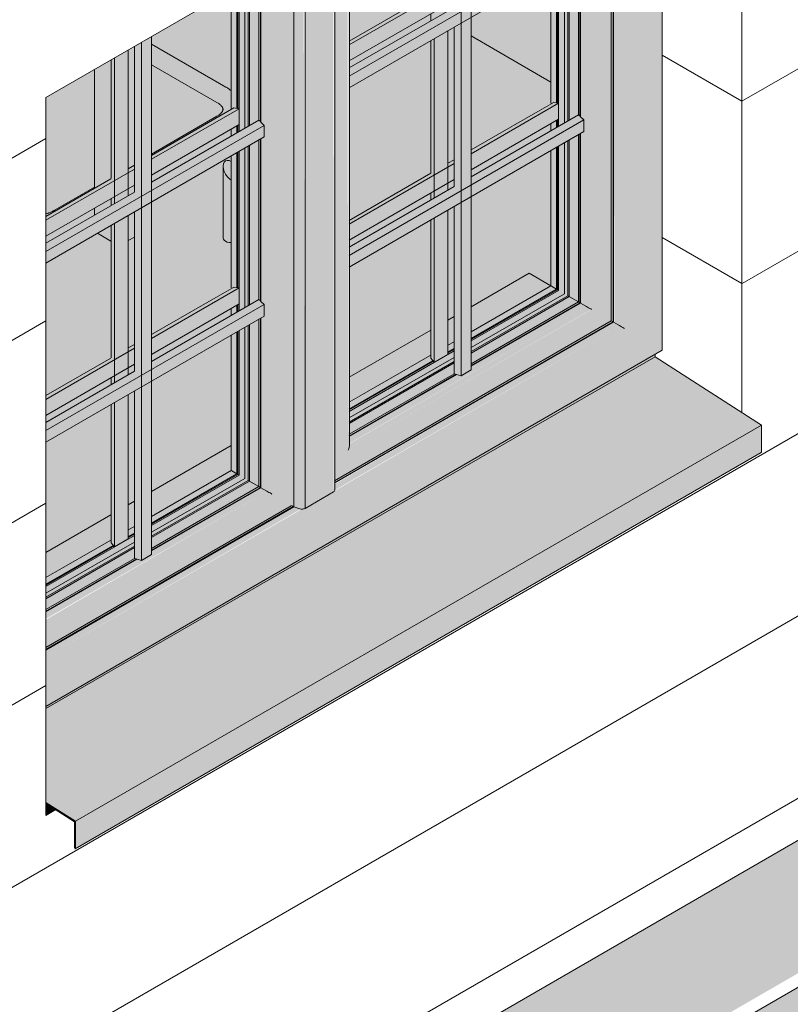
# Model space of a CAD drawing. Header units: centimetres. Extents: x 376 to 6517, y 1901 to 66534.
# Tile 28 of 115: x 6215 to 6325, y 53010 to 53150. Entities that reach past the tile are written whole.
import ezdxf

# ---------------------------------------------------------------- set-up
doc = ezdxf.new("R2010")
doc.units = ezdxf.units.CM
for name, color, linetype, lineweight in [('A-FLOR', 7, 'Continuous', 5), ('A-FLOR-PATT', 7, 'Continuous', 5), ('A-GLAZ', 7, 'Continuous', 5), ('A-WALL', 7, 'Continuous', 35), ('A-WALL-PATT', 7, 'Continuous', 35), ('I-FURN', 7, 'Continuous', 5)]:
    doc.layers.add(name, color=color, linetype=linetype, lineweight=lineweight)

# ---------------------------------------------------------------- blocks, each defined once
blk = doc.blocks.new('ZZZ Meb Krzesło zwykłe ___FK_v04_0 - przykład-7073046-_3D_')
at = {"layer": 'I-FURN', "color": 250, "true_color": 0x353c40}
for p, q in [((-902.48, 53140.57), (-913.05, 53146.68)), ((-913.05, 53143.74), (-903.75, 53138.37)), ((-903.75, 53136.42), (-913.05, 53131.05)), ((-921.19, 53126.36), (-927.12, 53122.93)), ((-927.17, 53122.87), (-926.93, 53122.97)), ((-926.75, 53122.97), (-926.88, 53122.99))]:
    blk.add_line(p, q, dxfattribs=at)
for points in [[(-901.69, 53140.02, 0), (-901.85, 53140.15, 0), (-902.02, 53140.28, 0), (-902.19, 53140.39, 0), (-902.36, 53140.5, 0), (-902.48, 53140.57, 0)], [(-902.89, 53137.4, 0), (-902.89, 53137.43, 0), (-902.9, 53137.46, 0), (-902.9, 53137.49, 0), (-902.91, 53137.52, 0), (-902.92, 53137.56, 0), (-902.94, 53137.6, 0), (-902.96, 53137.64, 0), (-902.98, 53137.69, 0), (-903.01, 53137.74, 0), (-903.05, 53137.79, 0), (-903.09, 53137.84, 0), (-903.14, 53137.9, 0), (-903.2, 53137.96, 0), (-903.26, 53138.02, 0), (-903.33, 53138.08, 0), (-903.41, 53138.15, 0), (-903.49, 53138.21, 0), (-903.58, 53138.27, 0), (-903.68, 53138.33, 0), (-903.75, 53138.37, 0)], [(-902.89, 53137.4, 0), (-902.89, 53137.37, 0), (-902.9, 53137.34, 0), (-902.9, 53137.31, 0), (-902.91, 53137.27, 0), (-902.92, 53137.24, 0), (-902.94, 53137.2, 0), (-902.96, 53137.15, 0), (-902.98, 53137.11, 0), (-903.01, 53137.06, 0), (-903.05, 53137.01, 0), (-903.09, 53136.95, 0), (-903.14, 53136.89, 0), (-903.2, 53136.83, 0), (-903.26, 53136.77, 0), (-903.33, 53136.71, 0), (-903.41, 53136.65, 0), (-903.49, 53136.59, 0), (-903.58, 53136.52, 0), (-903.68, 53136.46, 0), (-903.75, 53136.42, 0)], [(-928.08, 53122.6, 0), (-928.02, 53122.6, 0), (-927.96, 53122.6, 0), (-927.89, 53122.61, 0), (-927.81, 53122.63, 0), (-927.73, 53122.65, 0), (-927.65, 53122.67, 0), (-927.56, 53122.7, 0), (-927.47, 53122.74, 0), (-927.37, 53122.78, 0), (-927.27, 53122.82, 0), (-927.17, 53122.88, 0), (-927.1, 53122.92, 0)], [(-926.91, 53122.99, 0), (-927.05, 53122.96, 0), (-927.12, 53122.93, 0)]]:
    blk.add_polyline3d(points, dxfattribs=at)
blk = doc.blocks.new('Meb Stół prosty ___FK_04_1 - Stół prosty 2-9214470-_3D_')
at = {"layer": 'I-FURN', "color": 250, "true_color": 0x353c40}
for p, q in [((-921.19, 53126.16), (-921.19, 53143.06)), ((-921.19, 53122.35), (-921.19, 53123.35)), ((-918.85, 53118.68), (-920.75, 53119.78)), ((-916.36, 53118.74), (-915.49, 53119.24))]:
    blk.add_line(p, q, dxfattribs=at)
blk = doc.blocks.new('Windows_S9000-Double-Vent-Window-with-Sashbars - O3 Windows_S9000-Double-Vent-Window-with-Sashbars 2-9090698-_3D_')
at = {"layer": 'A-GLAZ', "true_color": 0x383e42}
for points in [[(-928.08, 53052.52), (-840.4, 53103.15), (-840.4, 53189.7), (-845.75, 53186.61), (-845.75, 53106.24), (-928.08, 53058.7), (-928.08, 53053.19)], [(-846.48, 53106.65), (-846.48, 53186.19), (-847.33, 53185.7), (-847.22, 53107.08), (-846.67, 53106.76)], [(-845.75, 53106.24), (-845.75, 53182.11), (-845.75, 53186.61), (-846.48, 53186.19), (-846.48, 53106.65), (-845.88, 53106.31)], [(-886.99, 53084.62), (-847.65, 53107.33), (-847.65, 53185.51), (-850.46, 53183.89), (-850.49, 53108.93), (-885.08, 53088.96), (-885.19, 53163.84), (-886.99, 53162.8), (-886.99, 53085.07)], [(-847.4, 53107.19), (-847.4, 53185.65), (-847.65, 53185.51), (-847.65, 53107.33)], [(-851.18, 53109.37), (-851.18, 53183.47), (-852.03, 53182.95), (-852.03, 53161.82), (-851.58, 53161.37), (-851.64, 53159.69), (-852.03, 53159.46), (-852.03, 53136.35), (-851.58, 53135.9), (-851.58, 53134.25), (-852.03, 53133.98), (-852.03, 53109.86), (-851.43, 53109.52)], [(-850.46, 53108.95), (-850.46, 53181.47), (-850.49, 53183.87), (-851.18, 53183.47), (-851.18, 53109.37), (-850.49, 53108.97)], [(-885.08, 53088.96), (-884.91, 53089.55), (-884.99, 53163.96), (-885.08, 53163.9), (-885.08, 53089.1)], [(-891.22, 53080.67), (-887.17, 53083.08), (-887.25, 53162.65), (-891.22, 53160.36), (-891.22, 53080.74)], [(-887.17, 53083.01), (-886.99, 53083.26), (-887.07, 53162.75), (-887.17, 53162.7), (-887.17, 53083.08)], [(-884.91, 53140.48), (-851.58, 53159.72), (-851.58, 53161.37), (-884.91, 53142.13), (-884.91, 53141.25)], [(-928.08, 53060.89), (-893.12, 53081.08), (-893.12, 53159.26), (-895.92, 53157.64), (-895.92, 53082.7), (-928.08, 53064.13), (-928.08, 53061.34)], [(-892.81, 53080.9), (-892.81, 53159.44), (-893.12, 53159.26), (-893.12, 53081.08), (-892.87, 53080.94)], [(-891.94, 53080.61), (-891.94, 53159.94), (-892.81, 53159.44), (-892.8, 53080.9), (-891.96, 53080.62)], [(-891.7, 53080.57), (-891.22, 53080.67), (-891.43, 53160.24), (-891.94, 53159.94), (-891.94, 53080.61), (-891.71, 53080.57)], [(-896.65, 53083.12), (-896.65, 53157.22), (-897.5, 53156.73), (-897.5, 53135.57), (-897.04, 53135.12), (-897.04, 53133.47), (-897.5, 53133.21), (-897.5, 53110.1), (-897.04, 53109.65), (-897.04, 53108), (-897.5, 53107.73), (-897.5, 53083.61), (-896.65, 53083.12)], [(-895.92, 53082.7), (-895.92, 53151.46), (-895.92, 53157.64), (-896.65, 53157.22), (-896.65, 53083.12), (-896.05, 53082.77)], [(-884.91, 53115), (-851.58, 53134.25), (-851.58, 53135.9), (-884.91, 53116.66), (-884.91, 53115.72)], [(-928.08, 53115.55), (-897.04, 53133.47), (-897.04, 53135.12), (-928.08, 53117.2), (-928.08, 53115.72)], [(-928.08, 53090.07), (-897.04, 53108), (-897.04, 53109.65), (-928.08, 53091.73), (-928.08, 53090.44)], [(-885.08, 53088.96), (-850.49, 53108.97), (-851.18, 53109.37), (-884.91, 53089.85), (-884.99, 53089.16)], [(-884.91, 53089.9), (-851.18, 53109.37), (-852.03, 53109.86), (-867.58, 53100.88), (-867.58, 53100.36), (-869.01, 53099.53), (-869.63, 53099.7), (-884.91, 53090.88), (-884.91, 53090.18)], [(-928.08, 53058.7), (-845.75, 53106.24), (-846.48, 53106.65), (-887.01, 53083.16), (-887.17, 53083.01), (-891.56, 53080.57), (-891.7, 53080.55), (-928.08, 53059.54), (-928.08, 53058.71)], [(-928.08, 53064.97), (-896.65, 53083.12), (-897.5, 53083.61), (-913.05, 53074.63), (-913.05, 53074.11), (-914.48, 53073.28), (-915.1, 53073.45), (-928.08, 53065.95), (-928.08, 53065.26)], [(-928.08, 53064.13), (-895.92, 53082.7), (-896.65, 53083.12), (-928.08, 53064.85), (-928.08, 53064.14)]]:
    blk.add_hatch(color=250, dxfattribs=at).paths.add_polyline_path(points)
h = blk.add_hatch(color=250, dxfattribs=at)
h.paths.add_polyline_path([(-852.11, 53109.9), (-852.11, 53133.94), (-852.32, 53133.82), (-852.32, 53110.03)])
h.paths.add_polyline_path([(-852.11, 53136.42), (-852.11, 53159.41), (-852.32, 53159.29), (-852.32, 53136.63)])
h.paths.add_polyline_path([(-852.11, 53161.9), (-852.11, 53182.94), (-852.32, 53182.82), (-852.32, 53162.11)])
at = {"layer": 'A-GLAZ', "true_color": 0xd7f2ff, "transparency": 33554496}
h = blk.add_hatch(color=7, dxfattribs=at)
h.paths.add_polyline_path([(-884.91, 53091.21), (-870.02, 53099.81), (-870.02, 53104.36), (-870.89, 53103.86), (-870.89, 53123.09), (-873.33, 53121.69), (-873.33, 53102.45), (-884.91, 53095.67), (-884.91, 53091.99)])
h.paths.add_polyline_path([(-867.58, 53101.21), (-852.32, 53110.03), (-852.32, 53133.82), (-856.26, 53131.54), (-856.34, 53112.26), (-867.58, 53105.68), (-867.58, 53101.99)])
h.paths.add_polyline_path([(-884.91, 53118.82), (-873.33, 53125.51), (-873.33, 53124.5), (-870.89, 53125.91), (-870.89, 53126.91), (-870.02, 53127.42), (-870.02, 53130.23), (-870.89, 53129.73), (-870.89, 53148.57), (-873.33, 53147.16), (-873.33, 53128.32), (-884.91, 53121.64), (-884.91, 53120.82)])
h.paths.add_polyline_path([(-867.58, 53128.82), (-856.26, 53135.36), (-856.18, 53134.4), (-852.32, 53136.63), (-852.32, 53159.29), (-856.26, 53157.01), (-856.26, 53138.17), (-867.58, 53131.64), (-867.58, 53131.08)])
h.paths.add_polyline_path([(-884.91, 53144.3), (-873.33, 53150.98), (-873.33, 53149.98), (-870.89, 53151.38), (-870.89, 53152.39), (-870.02, 53152.89), (-870.02, 53155.7), (-870.89, 53155.2), (-871, 53172.03), (-873.33, 53170.69), (-873.33, 53153.8), (-884.91, 53147.11), (-884.91, 53146.36)])
h.paths.add_polyline_path([(-867.58, 53154.3), (-856.26, 53160.83), (-856.18, 53159.87), (-852.32, 53162.11), (-852.32, 53182.82), (-856.26, 53180.54), (-856.26, 53163.65), (-867.58, 53157.11), (-867.58, 53155.19)])
h = blk.add_hatch(color=7, dxfattribs=at)
h.paths.add_polyline_path([(-856.26, 53141.29), (-856.26, 53157.01), (-867.58, 53150.48), (-867.58, 53147.83), (-857.33, 53141.9)])
h.paths.add_polyline_path([(-870.89, 53151.38), (-870.02, 53151.89), (-870.02, 53152.89), (-870.89, 53152.39)])
h.paths.add_polyline_path([(-875.63, 53152.47), (-873.33, 53153.8), (-873.33, 53170.69), (-884.91, 53163.95), (-884.91, 53157.83), (-877.83, 53153.74)])
h.paths.add_polyline_path([(-867.58, 53153.29), (-856.26, 53159.83), (-856.26, 53160.83), (-867.58, 53154.3), (-867.58, 53153.95)])
h.paths.add_polyline_path([(-870.89, 53155.2), (-870.02, 53155.7), (-870.02, 53172.6), (-870.89, 53172.09), (-870.89, 53155.86)])
h.paths.add_polyline_path([(-867.58, 53157.11), (-856.26, 53163.74), (-856.26, 53180.54), (-867.58, 53174), (-867.58, 53159.26)])
at = {"layer": 'A-GLAZ', "true_color": 0x383e42}
h = blk.add_hatch(color=250, dxfattribs=at)
h.paths.add_polyline_path([(-869.01, 53099.53), (-869.01, 53124.18), (-870.02, 53123.6), (-870.02, 53099.81), (-869.39, 53099.63)])
h.paths.add_polyline_path([(-869.01, 53125.83), (-869.01, 53149.65), (-870.02, 53149.07), (-870.02, 53126.41)])
h.paths.add_polyline_path([(-869.01, 53151.31), (-869.01, 53173.18), (-870.02, 53172.6), (-870.02, 53151.89)])
h = blk.add_hatch(color=250, dxfattribs=at)
h.paths.add_polyline_path([(-869.01, 53099.53), (-867.58, 53100.39), (-867.58, 53125), (-869.01, 53124.18), (-869.01, 53099.85)])
h.paths.add_polyline_path([(-869.01, 53125.83), (-867.58, 53126.66), (-867.58, 53150.48), (-869.01, 53149.65), (-869.01, 53126.99)])
h.paths.add_polyline_path([(-869.01, 53151.31), (-867.58, 53152.13), (-867.58, 53174), (-869.01, 53173.06), (-869.01, 53152.47)])
h = blk.add_hatch(color=250, dxfattribs=at)
h.paths.add_polyline_path([(-884.91, 53142.13), (-869.01, 53151.31), (-870.02, 53151.89), (-884.91, 53143.29), (-884.91, 53142.17)])
h.paths.add_polyline_path([(-867.58, 53152.13), (-851.58, 53161.37), (-852.39, 53162.06), (-867.58, 53153.29)])
at = {"layer": 'A-GLAZ', "true_color": 0xd7f2ff, "transparency": 33554496}
h = blk.add_hatch(color=7, dxfattribs=at)
h.paths.add_polyline_path([(-884.91, 53095.77), (-873.33, 53102.45), (-873.33, 53121.69), (-884.91, 53114.94), (-884.91, 53099.34)])
h.paths.add_polyline_path([(-870.89, 53103.86), (-870.02, 53104.36), (-870.02, 53123.6), (-870.89, 53123.09), (-870.89, 53105.5)])
h.paths.add_polyline_path([(-867.58, 53105.77), (-856.26, 53112.3), (-856.26, 53131.54), (-867.58, 53125), (-867.58, 53109.34)])
h.paths.add_polyline_path([(-884.91, 53117.82), (-873.33, 53124.5), (-873.33, 53125.51), (-884.91, 53118.82)])
h.paths.add_polyline_path([(-884.91, 53121.64), (-873.33, 53128.32), (-873.33, 53147.16), (-884.91, 53140.41), (-884.91, 53125.93)])
h.paths.add_polyline_path([(-870.89, 53125.91), (-870.02, 53126.41), (-870.02, 53127.42), (-870.89, 53126.91)])
h.paths.add_polyline_path([(-867.58, 53127.82), (-856.26, 53134.35), (-856.26, 53135.36), (-867.58, 53128.82)])
h.paths.add_polyline_path([(-870.89, 53129.73), (-870.02, 53130.23), (-870.02, 53149.07), (-870.89, 53148.57), (-870.89, 53135.9)])
h.paths.add_polyline_path([(-867.58, 53131.64), (-856.26, 53138.26), (-856.26, 53141.29), (-867.58, 53147.83), (-867.58, 53135.9)])
h.paths.add_polyline_path([(-884.91, 53143.29), (-873.33, 53149.98), (-873.33, 53150.98), (-884.91, 53144.3)])
h.paths.add_polyline_path([(-884.91, 53147.11), (-875.63, 53152.47), (-884.91, 53157.83), (-884.91, 53151.46)])
h = blk.add_hatch(color=7, dxfattribs=at)
h.paths.add_polyline_path([(-928.08, 53066.28), (-915.49, 53073.56), (-915.49, 53078.11), (-916.36, 53077.61), (-916.36, 53096.84), (-918.79, 53095.44), (-918.85, 53076.17), (-928.08, 53070.75), (-928.08, 53066.3)])
h.paths.add_polyline_path([(-913.05, 53074.96), (-897.79, 53083.78), (-897.79, 53107.57), (-901.73, 53105.29), (-901.81, 53086.01), (-913.05, 53079.43), (-913.05, 53075.74)])
h.paths.add_polyline_path([(-928.08, 53093.89), (-918.79, 53099.26), (-918.79, 53098.25), (-916.36, 53099.66), (-916.36, 53100.66), (-915.49, 53101.17), (-915.49, 53103.98), (-916.36, 53103.48), (-916.37, 53122.31), (-918.79, 53120.82), (-918.85, 53102.04), (-928.08, 53096.71), (-928.08, 53096.15)])
h.paths.add_polyline_path([(-913.05, 53102.57), (-901.73, 53109.11), (-901.65, 53108.15), (-897.79, 53110.38), (-897.79, 53133.04), (-901.73, 53130.76), (-901.73, 53130), (-902.28, 53130.14), (-902.71, 53129.9), (-902.86, 53129.33), (-902.82, 53118.94), (-902.52, 53118.64), (-902.01, 53118.47), (-901.73, 53118.45), (-901.73, 53111.92), (-913.05, 53105.39), (-913.05, 53104.83)])
h.paths.add_polyline_path([(-928.08, 53119.37), (-918.79, 53124.73), (-918.79, 53123.73), (-916.36, 53125.13), (-916.36, 53126.14), (-915.49, 53126.64), (-915.49, 53129.45), (-916.36, 53129.04), (-916.45, 53145.79), (-918.79, 53144.44), (-918.85, 53127.51), (-928.08, 53122.18), (-928.08, 53120.82)])
h.paths.add_polyline_path([(-913.05, 53128.05), (-901.73, 53134.58), (-901.65, 53133.62), (-897.79, 53135.86), (-897.79, 53156.57), (-901.73, 53154.29), (-901.73, 53137.4), (-913.05, 53130.86), (-913.05, 53130.31)])
at = {"layer": 'A-GLAZ', "true_color": 0x383e42}
h = blk.add_hatch(color=250, dxfattribs=at)
h.paths.add_polyline_path([(-897.57, 53083.65), (-897.57, 53107.69), (-897.79, 53107.57), (-897.79, 53083.78)])
h.paths.add_polyline_path([(-897.57, 53110.17), (-897.57, 53133.16), (-897.79, 53133.04), (-897.79, 53110.38)])
h.paths.add_polyline_path([(-897.57, 53135.65), (-897.57, 53156.69), (-897.79, 53156.57), (-897.79, 53135.86)])
at = {"layer": 'A-GLAZ', "true_color": 0xd7f2ff, "transparency": 33554496}
h = blk.add_hatch(color=7, dxfattribs=at)
h.paths.add_polyline_path([(-928.08, 53070.84), (-918.79, 53076.2), (-918.85, 53095.41), (-928.08, 53090.07), (-928.08, 53074.41)])
h.paths.add_polyline_path([(-916.36, 53077.61), (-915.49, 53078.11), (-915.49, 53097.35), (-916.36, 53096.84), (-916.36, 53079.97)])
h.paths.add_polyline_path([(-913.05, 53079.52), (-901.73, 53086.05), (-901.73, 53105.29), (-913.05, 53098.75), (-913.05, 53079.97)])
h.paths.add_polyline_path([(-928.08, 53092.89), (-918.79, 53098.25), (-918.85, 53099.23), (-928.08, 53093.89)])
h.paths.add_polyline_path([(-928.08, 53096.71), (-918.79, 53102.07), (-918.85, 53118.68), (-920.75, 53119.78), (-928.08, 53115.55), (-928.08, 53100.39)])
h.paths.add_polyline_path([(-916.36, 53099.66), (-915.49, 53100.16), (-915.49, 53101.17), (-916.36, 53100.66), (-916.36, 53100.39)])
h.paths.add_polyline_path([(-913.05, 53101.57), (-901.73, 53108.1), (-901.73, 53109.11), (-913.05, 53102.57)])
h.paths.add_polyline_path([(-916.36, 53103.48), (-915.49, 53103.98), (-915.49, 53119.24), (-916.36, 53118.74), (-916.36, 53109.65)])
h.paths.add_polyline_path([(-913.05, 53105.39), (-901.73, 53112.01), (-901.73, 53118.45), (-902.28, 53118.53), (-902.71, 53118.78), (-902.86, 53119.11), (-902.82, 53129.65), (-902.52, 53130.07), (-902.01, 53130.12), (-901.73, 53130.12), (-901.73, 53130.76), (-913.05, 53124.23), (-913.05, 53109.65)])
h.paths.add_polyline_path([(-928.08, 53118.36), (-921.19, 53122.35), (-921.19, 53123.35), (-928.08, 53119.37)])
h.paths.add_polyline_path([(-927.93, 53122.56), (-926.86, 53123.07), (-921.19, 53126.35), (-921.19, 53143.06), (-928.08, 53139.07), (-928.08, 53122.65)])
h.paths.add_polyline_path([(-913.05, 53127.04), (-901.73, 53133.58), (-901.73, 53134.58), (-913.05, 53128.05)])
h.paths.add_polyline_path([(-913.05, 53131.04), (-903.02, 53136.96), (-903.09, 53137.89), (-904.05, 53138.55), (-913.05, 53143.75), (-913.05, 53134.19)])
h.paths.add_polyline_path([(-903.02, 53137.91), (-903.02, 53137.97), (-903.05, 53137.94)])
h.paths.add_polyline_path([(-901.73, 53140), (-901.73, 53154.29), (-913.05, 53147.75), (-913.05, 53146.67), (-902.19, 53140.34)])
h = blk.add_hatch(color=7, dxfattribs=at)
h.paths.add_polyline_path([(-928.08, 53122.18), (-921.19, 53126.29), (-921.19, 53126.35), (-927.93, 53122.56), (-928.08, 53122.65), (-928.08, 53122.45)])
h.paths.add_polyline_path([(-927.82, 53122.49), (-927.82, 53122.53), (-927.56, 53122.56)])
h.paths.add_polyline_path([(-913.05, 53130.86), (-901.73, 53137.49), (-901.73, 53140), (-903.31, 53141.04), (-913.05, 53146.55), (-913.05, 53143.75), (-903.02, 53137.84), (-903.12, 53136.89), (-904.22, 53136.14), (-913.05, 53130.92)])
at = {"layer": 'A-GLAZ', "true_color": 0x383e42}
h = blk.add_hatch(color=250, dxfattribs=at)
h.paths.add_polyline_path([(-914.48, 53073.28), (-914.48, 53097.93), (-915.49, 53097.35), (-915.49, 53073.56), (-914.85, 53073.38)])
h.paths.add_polyline_path([(-914.48, 53099.58), (-914.48, 53123.4), (-915.49, 53122.72), (-915.49, 53100.16)])
h.paths.add_polyline_path([(-914.48, 53125.05), (-914.58, 53146.87), (-915.49, 53146.35), (-915.49, 53125.64)])
h = blk.add_hatch(color=250, dxfattribs=at)
h.paths.add_polyline_path([(-914.48, 53073.28), (-913.05, 53074.11), (-913.05, 53098.75), (-914.48, 53097.93), (-914.48, 53073.6)])
h.paths.add_polyline_path([(-914.48, 53099.58), (-913.05, 53100.41), (-913.05, 53124.23), (-914.48, 53123.4), (-914.48, 53100.39)])
h.paths.add_polyline_path([(-914.48, 53125.05), (-913.05, 53125.88), (-913.05, 53147.75), (-914.48, 53146.81), (-914.48, 53126.22)])
at = {"layer": 'A-GLAZ', "true_color": 0xd7f2ff, "transparency": 33554496}
h = blk.add_hatch(color=7, dxfattribs=at)
h.paths.add_polyline_path([(-918.79, 53118.65), (-918.85, 53120.88), (-920.75, 53119.78), (-918.85, 53118.68)])
h.paths.add_polyline_path([(-916.36, 53118.74), (-915.49, 53119.24), (-915.49, 53122.82), (-916.36, 53122.31), (-916.36, 53120.82)])
h.paths.add_polyline_path([(-921.19, 53122.35), (-918.79, 53123.73), (-918.85, 53124.7), (-921.19, 53123.35), (-921.19, 53122.72)])
h.paths.add_polyline_path([(-916.36, 53125.13), (-915.49, 53125.64), (-915.49, 53126.64), (-916.36, 53126.14)])
h.paths.add_polyline_path([(-921.19, 53126.16), (-918.79, 53127.65), (-918.85, 53144.41), (-921.19, 53143.06), (-921.19, 53126.29)])
h.paths.add_polyline_path([(-916.36, 53128.95), (-915.49, 53129.53), (-915.49, 53146.35), (-916.36, 53145.73), (-916.36, 53129.04)])
at = {"layer": 'A-GLAZ', "true_color": 0x383e42}
h = blk.add_hatch(color=250, dxfattribs=at)
h.paths.add_polyline_path([(-928.08, 53117.2), (-914.48, 53125.05), (-915.49, 53125.64), (-928.08, 53118.36)])
h.paths.add_polyline_path([(-913.05, 53125.88), (-897.04, 53135.12), (-897.86, 53135.81), (-913.05, 53127.04)])
h = blk.add_hatch(color=250, dxfattribs=at)
h.paths.add_polyline_path([(-884.91, 53116.66), (-869.01, 53125.83), (-870.02, 53126.41), (-884.91, 53117.82), (-884.91, 53116.69)])
h.paths.add_polyline_path([(-867.58, 53126.66), (-851.58, 53135.9), (-852.39, 53136.59), (-867.58, 53127.82)])
h = blk.add_hatch(color=250, dxfattribs=at)
h.paths.add_polyline_path([(-928.08, 53091.73), (-914.48, 53099.58), (-915.49, 53100.16), (-928.08, 53092.89)])
h.paths.add_polyline_path([(-913.05, 53100.41), (-897.04, 53109.65), (-897.86, 53110.34), (-913.05, 53101.57)])
h = blk.add_hatch(color=250, dxfattribs=at)
h.paths.add_polyline_path([(-884.91, 53090.97), (-869.73, 53099.73), (-870.02, 53099.81), (-884.91, 53091.21), (-884.91, 53091.01)])
h.paths.add_polyline_path([(-867.58, 53100.97), (-852.11, 53109.9), (-852.32, 53110.03), (-867.58, 53101.21)])
h = blk.add_hatch(color=250, dxfattribs=at)
h.paths.add_polyline_path([(-928.08, 53060.61), (-892.92, 53080.96), (-893.13, 53081.08), (-928.08, 53060.89)])
h.paths.add_polyline_path([(-886.99, 53084.33), (-847.4, 53107.19), (-847.65, 53107.33), (-886.99, 53084.62)])
h = blk.add_hatch(color=250, dxfattribs=at)
h.paths.add_polyline_path([(-928.08, 53059.54), (-891.82, 53080.58), (-892.81, 53080.89), (-928.08, 53060.4), (-928.08, 53059.54)])
h.paths.add_polyline_path([(-886.99, 53083.26), (-846.48, 53106.65), (-847.44, 53107.08), (-886.99, 53084.12), (-886.99, 53083.48)])
at = {"layer": 'A-GLAZ', "true_color": 0x787878}
for points in [[(-928.08, 53052.2), (-841.43, 53102.23), (-841.43, 53102.56), (-928.08, 53052.52)], [(-923.88, 53036.18), (-826.3, 53092.52), (-841.43, 53102.23), (-928.08, 53052.2), (-928.08, 53038.88), (-926.06, 53037.58)], [(-923.88, 53032.33), (-826.3, 53088.66), (-826.3, 53092.52), (-923.88, 53036.18)], [(-923.88, 53032.33), (-923.9, 53036.19), (-928.08, 53038.77), (-928.08, 53038.73), (-924.02, 53036.12), (-924.02, 53032.41), (-923.88, 53032.33)]]:
    blk.add_hatch(color=8, dxfattribs=at).paths.add_polyline_path(points)
at = {"layer": 'A-GLAZ', "true_color": 0x383e42}
h = blk.add_hatch(color=250, dxfattribs=at)
h.paths.add_polyline_path([(-928.08, 53066.04), (-915.2, 53073.48), (-915.49, 53073.56), (-928.08, 53066.2), (-928.08, 53066.1)])
h.paths.add_polyline_path([(-913.05, 53074.72), (-897.57, 53083.65), (-897.79, 53083.78), (-913.05, 53074.86)])
at = {"layer": 'A-GLAZ'}
for p, q in [((-840.4, 53189.7), (-840.4, 53103.15)), ((-847.33, 53185.7), (-847.33, 53107.15)), ((-847.65, 53185.51), (-847.65, 53107.33)), ((-847.4, 53185.65), (-847.4, 53107.19)), ((-847.4, 53107.19), (-847.4, 53185.65)), ((-869.01, 53099.53), (-869.01, 53173.18)), ((-867.58, 53100.36), (-867.58, 53174)), ((-884.91, 53089.55), (-884.91, 53164)), ((-886.99, 53083.25), (-886.99, 53162.8)), ((-884.93, 53142.12), (-851.58, 53161.37)), ((-892.81, 53080.9), (-892.81, 53159.44)), ((-891.22, 53080.67), (-891.22, 53160.36)), ((-884.93, 53140.47), (-851.58, 53159.72)), ((-852.32, 53159.29), (-852.32, 53136.63)), ((-852.11, 53136.42), (-852.11, 53159.41)), ((-852.11, 53159.41), (-852.11, 53136.42)), ((-852.03, 53136.35), (-852.03, 53159.46)), ((-897.79, 53156.57), (-897.79, 53135.86)), ((-897.57, 53135.65), (-897.57, 53156.69)), ((-897.57, 53156.69), (-897.57, 53135.65)), ((-897.5, 53135.57), (-897.5, 53156.73)), ((-884.93, 53143.28), (-870.02, 53151.89)), ((-870.02, 53149.07), (-870.02, 53126.41)), ((-914.48, 53073.28), (-914.48, 53146.93)), ((-913.05, 53074.11), (-913.05, 53147.75)), ((-915.49, 53146.35), (-915.49, 53125.64)), ((-913.05, 53127.04), (-897.79, 53135.86)), ((-897.79, 53135.86), (-897.57, 53135.65)), ((-897.5, 53135.57), (-897.04, 53135.12)), ((-884.95, 53116.63), (-851.58, 53135.9)), ((-867.58, 53127.82), (-852.32, 53136.63)), ((-852.32, 53136.63), (-852.11, 53136.42)), ((-852.03, 53136.35), (-851.58, 53135.9)), ((-851.58, 53135.9), (-851.58, 53134.25)), ((-928.08, 53117.2), (-897.04, 53135.12)), ((-897.04, 53135.12), (-897.04, 53133.47)), ((-884.95, 53114.98), (-851.58, 53134.25)), ((-852.11, 53109.9), (-852.11, 53133.94)), ((-852.11, 53133.94), (-852.11, 53109.9)), ((-852.03, 53109.86), (-852.03, 53133.98)), ((-928.08, 53115.55), (-897.04, 53133.47)), ((-897.79, 53133.04), (-897.79, 53110.38)), ((-897.57, 53110.17), (-897.57, 53133.16)), ((-897.57, 53133.16), (-897.57, 53110.17)), ((-897.5, 53110.1), (-897.5, 53133.21)), ((-852.32, 53133.82), (-852.32, 53110.03)), ((-928.08, 53118.36), (-915.49, 53125.64)), ((-884.95, 53117.79), (-870.02, 53126.41)), ((-915.49, 53122.82), (-915.49, 53100.16)), ((-870.02, 53123.6), (-870.02, 53099.81)), ((-913.05, 53101.57), (-897.79, 53110.38)), ((-897.79, 53110.38), (-897.57, 53110.17)), ((-897.5, 53110.1), (-897.04, 53109.65)), ((-928.08, 53091.73), (-897.04, 53109.65)), ((-897.04, 53109.65), (-897.04, 53108)), ((-852.32, 53110.03), (-867.58, 53101.21)), ((-867.58, 53100.97), (-852.11, 53109.9)), ((-852.11, 53109.9), (-867.58, 53100.97)), ((-867.58, 53100.88), (-852.03, 53109.86)), ((-852.11, 53109.9), (-852.32, 53110.03)), ((-852.03, 53109.86), (-852.11, 53109.9)), ((-851.18, 53109.37), (-852.03, 53109.86)), ((-928.08, 53090.07), (-897.04, 53108)), ((-897.79, 53107.57), (-897.79, 53083.78)), ((-897.57, 53083.65), (-897.57, 53107.69)), ((-897.57, 53107.69), (-897.57, 53083.65)), ((-897.5, 53083.61), (-897.5, 53107.73)), ((-847.65, 53107.33), (-887.01, 53084.61)), ((-847.65, 53107.33), (-847.4, 53107.19)), ((-847.4, 53107.19), (-887.01, 53084.32)), ((-847.4, 53107.19), (-887.01, 53084.32)), ((-847.33, 53107.15), (-887.01, 53084.24)), ((-847.4, 53107.19), (-847.33, 53107.15)), ((-847.33, 53107.15), (-846.48, 53106.65)), ((-840.4, 53103.15), (-928.08, 53052.52)), ((-841.43, 53102.23), (-928.08, 53052.2)), ((-841.43, 53102.56), (-841.43, 53102.23)), ((-841.43, 53102.23), (-826.3, 53092.52)), ((-867.58, 53100.36), (-869.01, 53099.53)), ((-928.08, 53092.89), (-915.49, 53100.16)), ((-870.02, 53099.81), (-884.93, 53091.2)), ((-884.93, 53090.95), (-869.73, 53099.73)), ((-869.73, 53099.73), (-884.93, 53090.95)), ((-884.93, 53090.87), (-869.63, 53099.7)), ((-869.01, 53099.53), (-870.02, 53099.81)), ((-915.49, 53097.35), (-915.49, 53073.56)), ((-826.3, 53092.52), (-923.88, 53036.18)), ((-826.3, 53092.52), (-826.3, 53088.66)), ((-923.9, 53032.28), (-826.32, 53088.62)), ((-897.79, 53083.78), (-913.05, 53074.96)), ((-913.05, 53074.72), (-897.57, 53083.65)), ((-897.57, 53083.65), (-913.05, 53074.72)), ((-913.05, 53074.63), (-897.5, 53083.61)), ((-897.57, 53083.65), (-897.79, 53083.78)), ((-897.5, 53083.61), (-897.57, 53083.65)), ((-896.65, 53083.12), (-897.5, 53083.61)), ((-887.17, 53083.01), (-891.22, 53080.67)), ((-893.2, 53081.03), (-928.08, 53060.89)), ((-892.89, 53080.93), (-928.08, 53060.61)), ((-892.89, 53080.93), (-928.08, 53060.61)), ((-892.8, 53080.9), (-928.08, 53060.52)), ((-892.87, 53080.94), (-893.13, 53081.09)), ((-891.94, 53080.61), (-892.81, 53080.9)), ((-913.05, 53074.11), (-914.48, 53073.28)), ((-915.49, 53073.56), (-928.08, 53066.28)), ((-928.08, 53066.04), (-915.2, 53073.48)), ((-915.2, 53073.48), (-928.08, 53066.04)), ((-928.08, 53065.95), (-915.1, 53073.45)), ((-915.1, 53073.45), (-915.49, 53073.56)), ((-914.48, 53073.28), (-915.1, 53073.45)), ((-923.88, 53036.18), (-928.08, 53038.88)), ((-928.08, 53038.73), (-924.02, 53036.12)), ((-924.02, 53036.12), (-924.02, 53032.41)), ((-923.88, 53032.33), (-923.88, 53036.18))]:
    blk.add_line(p, q, dxfattribs=at)
at = {"layer": 'A-GLAZ', "color": 250, "true_color": 0x353c40}
for p, q in [((-854.33, 53158.13), (-854.33, 53135.47)), ((-853.84, 53158.41), (-853.84, 53135.75)), ((-853.66, 53158.52), (-853.66, 53135.86)), ((-856.26, 53157.01), (-856.26, 53138.28)), ((-855.43, 53138.31), (-855.43, 53157.5)), ((-855.32, 53157.56), (-855.32, 53138.29)), ((-855.32, 53138.29), (-855.32, 53157.56)), ((-855.15, 53135), (-855.15, 53157.66)), ((-900.61, 53134.22), (-900.61, 53154.93)), ((-899.8, 53155.4), (-899.8, 53134.69)), ((-899.31, 53155.69), (-899.31, 53134.98)), ((-899.13, 53155.79), (-899.13, 53135.08)), ((-884.93, 53146.55), (-870.02, 53155.15)), ((-901.73, 53154.29), (-901.73, 53137.5)), ((-900.9, 53137.54), (-900.9, 53154.77)), ((-900.79, 53154.83), (-900.79, 53137.52)), ((-900.79, 53137.52), (-900.79, 53154.83)), ((-884.93, 53147.1), (-873.33, 53153.8)), ((-870.02, 53152.89), (-884.93, 53144.29)), ((-873.33, 53149.98), (-873.33, 53150.98)), ((-870.89, 53148.57), (-870.89, 53125.91)), ((-873.33, 53128.32), (-873.33, 53147.16)), ((-872.85, 53124.78), (-872.85, 53147.44)), ((-916.36, 53145.84), (-916.36, 53125.13)), ((-918.79, 53127.55), (-918.79, 53144.44)), ((-918.32, 53124), (-918.32, 53144.71)), ((-867.58, 53131.64), (-855.89, 53138.39)), ((-867.58, 53131.08), (-855.15, 53138.26)), ((-855.89, 53138.39), (-855.15, 53138.26)), ((-855.15, 53138.26), (-855.15, 53136)), ((-913.05, 53130.86), (-901.36, 53137.61)), ((-913.05, 53130.31), (-900.61, 53137.49)), ((-901.36, 53137.61), (-900.61, 53137.49)), ((-900.61, 53137.49), (-900.61, 53135.23)), ((-855.15, 53136), (-867.58, 53128.82)), ((-856.26, 53135.36), (-856.26, 53134.35)), ((-855.43, 53134.83), (-855.43, 53135.84)), ((-855.32, 53135.9), (-855.32, 53134.9)), ((-855.32, 53134.9), (-855.32, 53135.9)), ((-900.61, 53135.23), (-913.05, 53128.05)), ((-901.73, 53134.58), (-901.73, 53133.58)), ((-900.9, 53134.06), (-900.9, 53135.06)), ((-900.79, 53135.13), (-900.79, 53134.12)), ((-900.79, 53134.12), (-900.79, 53135.13)), ((-854.33, 53132.65), (-854.33, 53111.19)), ((-853.84, 53132.94), (-853.84, 53110.9)), ((-853.66, 53133.04), (-853.66, 53110.8)), ((-900.9, 53112.06), (-900.9, 53131.25)), ((-900.79, 53131.31), (-900.79, 53112.04)), ((-900.79, 53112.04), (-900.79, 53131.31)), ((-900.61, 53108.75), (-900.61, 53131.41)), ((-899.8, 53131.88), (-899.8, 53109.22)), ((-899.31, 53132.16), (-899.31, 53109.5)), ((-899.13, 53132.27), (-899.13, 53109.61)), ((-856.26, 53131.54), (-856.26, 53112.3)), ((-855.43, 53111.82), (-855.43, 53132.02)), ((-855.32, 53132.08), (-855.32, 53111.76)), ((-855.32, 53111.76), (-855.32, 53132.08)), ((-855.15, 53111.66), (-855.15, 53132.18)), ((-901.73, 53130.76), (-901.73, 53112.03)), ((-870.89, 53129.73), (-870.02, 53130.23)), ((-928.08, 53121.63), (-915.49, 53128.9)), ((-916.36, 53128.95), (-915.49, 53129.45)), ((-902.86, 53129.33), (-902.86, 53119.11)), ((-884.93, 53121.07), (-870.02, 53129.68)), ((-884.93, 53121.62), (-873.33, 53128.32)), ((-928.08, 53122.18), (-918.85, 53127.51)), ((-870.02, 53127.42), (-884.95, 53118.8)), ((-915.49, 53126.64), (-928.08, 53119.37)), ((-873.33, 53124.5), (-873.33, 53125.51)), ((-918.79, 53123.73), (-918.79, 53124.73)), ((-870.89, 53123.09), (-870.89, 53102.57)), ((-916.36, 53122.32), (-916.36, 53099.66)), ((-873.33, 53102.02), (-873.33, 53121.69)), ((-872.85, 53101.44), (-872.85, 53121.96)), ((-918.79, 53102.07), (-918.79, 53120.82)), ((-918.32, 53098.53), (-918.32, 53121.19)), ((-859.35, 53114.09), (-867.58, 53109.34)), ((-856.24, 53112.29), (-859.35, 53114.09)), ((-913.05, 53105.39), (-901.36, 53112.14)), ((-913.05, 53104.83), (-900.61, 53112.01)), ((-901.36, 53112.14), (-900.61, 53112.01)), ((-900.61, 53112.01), (-900.61, 53109.75)), ((-856.26, 53112.3), (-867.58, 53105.77)), ((-867.58, 53104.81), (-855.43, 53111.82)), ((-855.32, 53111.76), (-867.58, 53104.68)), ((-867.58, 53104.68), (-855.32, 53111.76)), ((-867.58, 53104.48), (-855.15, 53111.66)), ((-855.43, 53111.82), (-856.18, 53112.26)), ((-855.32, 53111.76), (-855.43, 53111.82)), ((-855.15, 53111.66), (-855.32, 53111.76)), ((-854.33, 53111.19), (-867.58, 53103.54)), ((-853.84, 53110.9), (-867.58, 53102.97)), ((-867.58, 53102.76), (-853.66, 53110.8)), ((-852.32, 53110.03), (-853.84, 53110.9)), ((-853.66, 53110.8), (-852.32, 53110.03)), ((-900.61, 53109.75), (-913.05, 53102.57)), ((-901.73, 53109.11), (-901.73, 53108.1)), ((-900.9, 53108.58), (-900.9, 53109.59)), ((-900.79, 53109.65), (-900.79, 53108.65)), ((-900.79, 53108.65), (-900.79, 53109.65)), ((-870.02, 53107.93), (-870.89, 53107.43)), ((-900.61, 53085.41), (-900.61, 53105.93)), ((-899.8, 53106.4), (-899.8, 53084.94)), ((-899.31, 53106.69), (-899.31, 53084.65)), ((-899.13, 53106.79), (-899.13, 53084.55)), ((-873.33, 53106.02), (-884.93, 53099.32)), ((-901.73, 53105.29), (-901.73, 53086.05)), ((-900.9, 53085.57), (-900.9, 53105.77)), ((-900.79, 53105.83), (-900.79, 53085.51)), ((-900.79, 53085.51), (-900.79, 53105.83)), ((-928.08, 53096.15), (-915.49, 53103.43)), ((-916.36, 53103.48), (-915.49, 53103.98)), ((-870.02, 53104.36), (-870.89, 53103.86)), ((-870.89, 53102.9), (-870.02, 53103.4)), ((-870.02, 53103.28), (-870.89, 53102.77)), ((-870.89, 53102.77), (-870.02, 53103.28)), ((-928.08, 53096.71), (-918.85, 53102.04)), ((-884.93, 53094.46), (-870.02, 53103.07)), ((-873.42, 53102.4), (-884.93, 53095.75)), ((-870.02, 53102.13), (-884.93, 53093.53)), ((-872.85, 53101.44), (-873.33, 53102.02)), ((-870.89, 53102.57), (-872.85, 53101.44)), ((-915.49, 53101.17), (-928.08, 53093.89)), ((-884.93, 53094.79), (-873.03, 53101.66)), ((-872.85, 53101.64), (-884.93, 53094.67)), ((-884.93, 53094.67), (-872.85, 53101.64)), ((-870.02, 53101.56), (-884.93, 53092.95)), ((-884.93, 53092.75), (-870.02, 53101.36)), ((-918.79, 53098.25), (-918.79, 53099.26)), ((-916.36, 53096.84), (-916.36, 53076.32)), ((-918.79, 53075.77), (-918.79, 53095.44)), ((-918.32, 53075.19), (-918.32, 53095.71)), ((-901.71, 53089.63), (-913.05, 53083.09)), ((-901.73, 53086.05), (-913.05, 53079.52)), ((-913.05, 53078.56), (-900.9, 53085.57)), ((-900.79, 53085.51), (-913.05, 53078.43)), ((-913.05, 53078.43), (-900.79, 53085.51)), ((-913.05, 53078.23), (-900.61, 53085.41)), ((-899.8, 53084.94), (-913.05, 53077.29)), ((-900.9, 53085.57), (-901.65, 53086.01)), ((-900.79, 53085.51), (-900.9, 53085.57)), ((-900.61, 53085.41), (-900.79, 53085.51)), ((-899.31, 53084.65), (-913.05, 53076.72)), ((-913.05, 53076.51), (-899.13, 53084.55)), ((-897.79, 53083.78), (-899.31, 53084.65)), ((-899.13, 53084.55), (-897.79, 53083.78)), ((-915.49, 53081.68), (-916.36, 53081.18)), ((-918.85, 53079.74), (-928.08, 53074.41)), ((-915.49, 53078.11), (-916.36, 53077.61)), ((-928.08, 53069.55), (-915.49, 53076.82)), ((-916.36, 53076.65), (-915.49, 53077.15)), ((-915.49, 53077.03), (-916.36, 53076.52)), ((-916.36, 53076.52), (-915.49, 53077.03)), ((-918.85, 53076.17), (-928.08, 53070.84)), ((-915.49, 53075.88), (-928.08, 53068.61)), ((-928.08, 53069.88), (-918.5, 53075.41)), ((-918.32, 53075.39), (-928.08, 53069.75)), ((-928.08, 53069.75), (-918.32, 53075.39)), ((-915.49, 53075.31), (-928.08, 53068.04)), ((-928.08, 53067.83), (-915.49, 53075.11)), ((-918.32, 53075.19), (-918.79, 53075.77)), ((-916.36, 53076.32), (-918.32, 53075.19))]:
    blk.add_line(p, q, dxfattribs=at)
for points in [[(-902.52, 53130.07, 0), (-902.71, 53129.9, 0), (-902.82, 53129.65, 0), (-902.86, 53129.33, 0), (-902.82, 53128.96, 0), (-902.71, 53128.57, 0), (-902.52, 53128.19, 0), (-902.28, 53127.84, 0), (-902.01, 53127.55, 0), (-901.71, 53127.34, 0)], [(-901.71, 53129.99, 0), (-902.01, 53130.12, 0), (-902.28, 53130.14, 0), (-902.52, 53130.07, 0)], [(-901.71, 53118.45, 0), (-902.01, 53118.47, 0), (-902.28, 53118.53, 0), (-902.52, 53118.64, 0), (-902.71, 53118.78, 0), (-902.82, 53118.94, 0), (-902.86, 53119.11, 0)], [(-856.18, 53112.26, 0), (-856.24, 53112.29, 0), (-856.26, 53112.3, 0)], [(-901.65, 53086.01, 0), (-901.71, 53086.04, 0), (-901.73, 53086.05, 0)]]:
    blk.add_polyline3d(points, dxfattribs=at)
at = {"layer": 'A-GLAZ'}
for points in [[(-850.46, 53108.95, 0), (-850.58, 53109.02, 0), (-850.72, 53109.11, 0), (-850.88, 53109.2, 0), (-851.03, 53109.29, 0), (-851.18, 53109.37, 0)], [(-846.48, 53106.65, 0), (-846.33, 53106.57, 0), (-846.18, 53106.48, 0), (-846.02, 53106.39, 0), (-845.88, 53106.31, 0), (-845.75, 53106.24, 0)], [(-885.08, 53088.96, 0), (-884.99, 53089.16, 0), (-884.93, 53089.36, 0), (-884.91, 53089.55, 0)], [(-826.3, 53088.66, 0), (-826.3, 53088.64, 0), (-826.31, 53088.63, 0), (-826.32, 53088.62, 0)], [(-895.92, 53082.7, 0), (-896.05, 53082.77, 0), (-896.19, 53082.86, 0), (-896.35, 53082.95, 0), (-896.5, 53083.04, 0), (-896.65, 53083.12, 0)], [(-886.99, 53083.25, 0), (-887.01, 53083.16, 0), (-887.07, 53083.08, 0), (-887.17, 53083.01, 0)], [(-891.22, 53080.67, 0), (-891.32, 53080.62, 0), (-891.44, 53080.59, 0), (-891.56, 53080.57, 0), (-891.7, 53080.57, 0), (-891.82, 53080.58, 0), (-891.94, 53080.61, 0)], [(-923.98, 53032.32, 0), (-923.97, 53032.3, 0), (-923.95, 53032.29, 0), (-923.93, 53032.28, 0), (-923.91, 53032.28, 0), (-923.9, 53032.28, 0), (-923.89, 53032.29, 0), (-923.88, 53032.31, 0), (-923.88, 53032.33, 0)]]:
    blk.add_polyline3d(points, dxfattribs=at)

msp = doc.modelspace()

# ---------------------------------------------------------------- hatches: boundary and pattern name
at = {"layer": 'A-FLOR-PATT'}
h = msp.add_hatch(dxfattribs=at)
h.set_pattern_fill('FP_21', color=256, style=0, pattern_type=2)
h.set_pattern_definition([(34.53, (-92.565, 48605.202), (54.65546, -2.76055), [5.232, -48.277]), (357.108, (-92.565, 48605.202), (-10.57283, 33.09258), [6.689, -48.036]), (107.719, (-88.01, 48604.97), (44.08195, 30.3312), [3.997, -30.743]), (31.036, (-92.565, 48614), (81.3234, -7.28202), [6.927, -76.194]), (101.392, (-85.79, 48613.394), (71.2214, 42.855), [4.262, -46.883]), (354.883, (-92.565, 48614), (71.22112, 42.8556), [6.804, -74.845]), (12.496, (-84.945, 48611.8), (45.48409, -17.71315), [6.412, -59.166]), (338.723, (-84.945, 48611.8), (18.54052, 31.90265), [5.966, -42.846]), (59.836, (-81.155, 48610.325), (64.02532, 14.1891), [4.245, -32.653]), (23.894, (-92.565, 48605.202), (0.926343, 14.645373), [5.819, -37.292, 5.819, -38.482, -43.805]), (23.894, (-92.565, 48605.202), (0.926343, 14.645373), [-87.411, 5.819, -37.986]), (4.347, (-92.565, 48605.202), (20.045418, 17.352294), [6.667, -22.275, 6.667, -41.596, -19.131]), (4.347, (-92.565, 48605.202), (20.045418, 17.352294), [-77.206, 6.667, -12.464]), (339.806, (-109.558, 48605.202), (40.677122, -0.9917), [6.026, -11.093, 6.026, -47.385, -70.872]), (339.806, (-109.558, 48605.202), (40.677122, -0.9917), [-70.53, 6.026, -64.847]), (332.119, (-117.178, 48605.202), (44.43888, 4.403954), [5.593, -15.063, 5.593, -27.33, -46.715]), (332.119, (-117.178, 48605.202), (44.43888, 4.403954), [-53.58, 5.593, -41.122])])
h.paths.add_polyline_path([(5642.23, 52581.28), (5923.09, 52743.44), (5891.27, 52761.81), (5675.12, 52637.01), (5679.59, 52632.78), (5679.67, 52632.08), (5679.4, 52631.08), (5678.79, 52629.91), (5678.43, 52629.36), (5677.23, 52627.94), (5676.02, 52626.83), (5675.14, 52626.22), (5674.38, 52625.82), (5673.76, 52625.6), (5673.32, 52625.5), (5672.7, 52625.66), (5666.13, 52631.82), (5642.23, 52618.03), (5059.19, 52954.65), (5062.76, 52956.71), (5062.76, 52972.44), (5059.16, 52973.31), (5058.21, 52974.17), (5057.68, 52975.09), (5057.34, 52976.25), (5057.17, 52978.34), (5057.38, 52979.69), (5057.78, 52980.82), (5058.31, 52981.77), (5058.99, 52982.56), (5059.93, 52983.3), (5059.93, 52995.25), (4992.58, 52956.36), (5627.66, 52589.7)])
h.paths.add_polyline_path([(6144.91, 52871.51), (6504.94, 53079.37), (6437.37, 53118.28), (6437.37, 53097.96), (6434.54, 53096.33), (6434.54, 53079.18), (6437.67, 53077.27), (6434.2, 53075.23), (6438.64, 53071.02), (6438.72, 53070.32), (6438.45, 53069.32), (6437.84, 53068.15), (6437.49, 53067.6), (6436.28, 53066.17), (6435.07, 53065.07), (6434.19, 53064.45), (6433.43, 53064.05), (6432.81, 53063.84), (6432.37, 53063.74), (6431.75, 53063.9), (6425.18, 53070.06), (6109.56, 52887.84), (6112.39, 52886.2), (6115.92, 52888.25), (6140.67, 52873.96)])
at = {"layer": 'A-WALL', "true_color": 0x7f7f7f}
msp.add_hatch(color=8, dxfattribs=at).paths.add_polyline_path([(6218.66, 53037.01), (6220.08, 53037.83), (6218.66, 53038.73)])
at = {"layer": 'A-WALL-PATT', "lineweight": 5}
h = msp.add_hatch(dxfattribs=at)
h.set_pattern_fill('FP_15', color=256, style=0, pattern_type=2)
h.set_pattern_definition([(30, (-700.763, 54971.245), (-8e-05, 25.924136), [])])
h.paths.add_polyline_path([(6086.9, 52895.61), (6418.74, 53087.21), (6418.74, 53270.23), (6418.91, 53271.25), (6419.58, 53272.26), (6420.81, 53273.12), (6437.37, 53282.78), (6437.37, 53296.47), (6086.9, 53094.13), (6086.9, 52897.25)])
h.paths.add_polyline_path([(6130.74, 52990.33), (6127.2, 52992.37), (6127.2, 53002.17), (6135.69, 53007.07), (6139.22, 53005.02), (6139.22, 52995.23), (6132.2, 52991.17)])
h.paths.add_polyline_path([(6133.93, 52996.75), (6133.93, 52996.82), (6133.92, 52996.82)])
h.paths.add_polyline_path([(6222.85, 53032.28), (6222.85, 53032.34), (6222.73, 53032.41), (6222.64, 53036.18), (6220.08, 53037.83), (6218.66, 53037.01), (6218.66, 53139.07), (6317.66, 53196.23), (6317.72, 53094.27), (6320.45, 53092.52), (6320.43, 53088.62), (6222.86, 53032.29)])
h.paths.add_polyline_path([(6428.74, 53092.98), (6437.37, 53097.96), (6437.37, 53271.13), (6428.74, 53266.08), (6428.74, 53094.61)])
h.paths.add_polyline_path([(6342.37, 53220.74), (6342.03, 53220.84), (6341.93, 53220.84), (6340.97, 53221.45), (6340.96, 53221.92), (6341.06, 53229.25), (6341.31, 53229.51), (6347.87, 53233.23), (6348.74, 53232.74), (6352.43, 53235.18), (6352.95, 53235.13), (6353.2, 53235.06), (6354.14, 53234.39), (6354.91, 53233.35), (6355.3, 53232.21), (6355.28, 53231.6), (6355.14, 53231.21), (6354.71, 53230.8), (6349.09, 53226.92), (6349.09, 53225.02), (6348.58, 53224.32), (6342.73, 53220.94)])
h = msp.add_hatch(dxfattribs=at)
h.set_pattern_fill('FP_23', color=256, style=0, pattern_type=2)
h.set_pattern_definition([(330, (6925.858, 58672.19), (22.45092, 12.96214), [])])
h.paths.add_polyline_path([(6317.66, 53094.31), (6317.66, 53196.23), (6306.35, 53189.7), (6306.35, 53103.15), (6305.32, 53102.56), (6305.32, 53102.23), (6311.97, 53097.96)])
at = {"layer": 'A-WALL-PATT', "true_color": 0x878581}
h = msp.add_hatch(color=252, dxfattribs=at)
h.paths.add_polyline_path([(6086.9, 52885.82), (6418.74, 53077.41), (6418.74, 53087.21), (6086.9, 52895.61), (6086.9, 52894.25)])
h.paths.add_polyline_path([(6428.74, 53083.18), (6434.54, 53086.53), (6434.54, 53096.33), (6428.74, 53092.98), (6428.74, 53086.53)])
h = msp.add_hatch(color=252, dxfattribs=at)
h.paths.add_polyline_path([(6092.68, 52880.03), (6423.87, 53071.29), (6418.74, 53076.19), (6418.74, 53077.41), (6086.9, 52885.82), (6086.9, 52883.37)])
h.paths.add_polyline_path([(6432.86, 53076.48), (6434.54, 53077.45), (6434.54, 53086.53), (6428.74, 53083.17), (6428.83, 53080.26), (6431.82, 53077.46)])

# ---------------------------------------------------------------- linework, layer by layer
at = {"layer": 'A-FLOR'}
msp.add_line((6425.2, 53070.07), (6109.56, 52887.84), dxfattribs=at)
at = {"layer": 'A-WALL', "lineweight": 5}
for p, q in [((6218.66, 53139.07), (6317.66, 53196.23)), ((6317.66, 53196.23), (6317.66, 53094.31)), ((6218.66, 53037.01), (6218.66, 53139.07)), ((6086.9, 52895.61), (6418.74, 53087.21)), ((6220.1, 53037.84), (6218.66, 53037.01))]:
    msp.add_line(p, q, dxfattribs=at)
at = {"layer": 'A-WALL', "color": 250, "lineweight": 5, "true_color": 0x353c40}
msp.add_line((6279.17, 53147.83), (6290.51, 53141.28), dxfattribs=at)

# ---------------------------------------------------------------- block references
at = {"layer": 'A-GLAZ', "color": 250, "true_color": 0x353c40}
msp.add_blockref('Windows_S9000-Double-Vent-Window-with-Sashbars - O3 Windows_S9000-Double-Vent-Window-with-Sashbars 2-9090698-_3D_', (7146.75, 0), dxfattribs=at)
at = {"layer": 'I-FURN', "color": 250, "true_color": 0x353c40}
for name in ['ZZZ Meb Krzesło zwykłe ___FK_v04_0 - przykład-7073046-_3D_', 'Meb Stół prosty ___FK_04_1 - Stół prosty 2-9214470-_3D_']:
    msp.add_blockref(name, (7146.75, 0), dxfattribs=at)

doc.saveas('drawing.dxf')
